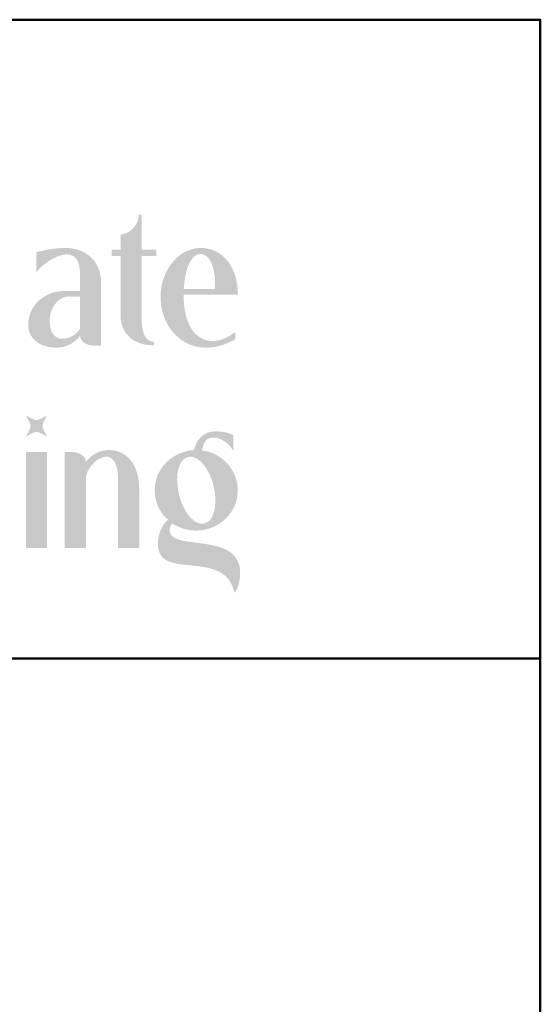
# Model space of a CAD drawing. Header units: inches. Extents: x 0.5 to 35.5, y 0.5 to 23.5.
# Tile 9 of 9: x 34.1 to 35.5, y 20.8 to 23.5. Entities that reach past the tile are written whole.
import ezdxf

# ---------------------------------------------------------------- set-up
doc = ezdxf.new("R2010")
doc.units = ezdxf.units.IN
doc.header["$MEASUREMENT"] = 0
doc.layers.add('E-ANNO-TTLB', color=7, linetype='Continuous', lineweight=50)

msp = doc.modelspace()

# ---------------------------------------------------------------- hatches: boundary and pattern name
at = {"layer": 'E-ANNO-TTLB'}
for points in [[(34.4542, 22.6284), (34.4542, 22.6189), (34.4502, 22.6189), (34.4456, 22.619), (34.4411, 22.6192), (34.4367, 22.6197), (34.4323, 22.6203), (34.4281, 22.6211), (34.4239, 22.622), (34.4198, 22.6232), (34.4159, 22.6245), (34.412, 22.6259), (34.4083, 22.6275), (34.4047, 22.6293), (34.4012, 22.6312), (34.3978, 22.6333), (34.3946, 22.6356), (34.3915, 22.638), (34.3885, 22.6406), (34.3857, 22.6433), (34.383, 22.6461), (34.3805, 22.6491), (34.3781, 22.6523), (34.376, 22.6556), (34.3739, 22.659), (34.3721, 22.6626), (34.3704, 22.6663), (34.3689, 22.6701), (34.3676, 22.6741), (34.3665, 22.6783), (34.3655, 22.6825), (34.3648, 22.6869), (34.3643, 22.6914), (34.364, 22.696), (34.3638, 22.7008), (34.3638, 22.8606), (34.3399, 22.8606), (34.3399, 22.8771), (34.3638, 22.8771), (34.3638, 22.918), (34.3685, 22.9187), (34.3731, 22.9199), (34.3777, 22.9215), (34.3821, 22.9235), (34.3864, 22.9259), (34.3905, 22.9287), (34.3943, 22.9318), (34.3979, 22.9353), (34.4012, 22.9391), (34.4042, 22.9432), (34.4069, 22.9475), (34.4091, 22.9521), (34.4109, 22.9569), (34.4122, 22.9619), (34.413, 22.9671), (34.4133, 22.9725), (34.4208, 22.9725), (34.4208, 22.8771), (34.4607, 22.8771), (34.4607, 22.8606), (34.4208, 22.8606), (34.4208, 22.6953), (34.4209, 22.686), (34.4212, 22.6808), (34.4216, 22.6754), (34.4222, 22.6699), (34.4231, 22.6644), (34.4242, 22.6589), (34.4257, 22.6536), (34.4276, 22.6485), (34.4298, 22.6438), (34.4311, 22.6417), (34.4325, 22.6396), (34.4341, 22.6377), (34.4357, 22.6359), (34.4375, 22.6343), (34.4395, 22.6328), (34.4415, 22.6315), (34.4438, 22.6305), (34.4461, 22.6296), (34.4487, 22.629), (34.4514, 22.6285)], [(34.1651, 22.4289), (34.1631, 22.4256), (34.1588, 22.4175), (34.1565, 22.4128), (34.1545, 22.408), (34.153, 22.4037), (34.1526, 22.4019), (34.1525, 22.4002), (34.1526, 22.3986), (34.153, 22.3967), (34.1544, 22.3924), (34.1564, 22.3877), (34.1588, 22.3829), (34.1631, 22.3749), (34.1651, 22.3715), (34.1617, 22.3735), (34.1537, 22.3778), (34.1489, 22.3801), (34.1442, 22.3822), (34.1399, 22.3836), (34.138, 22.384), (34.1364, 22.3842), (34.1348, 22.384), (34.1329, 22.3836), (34.1286, 22.3822), (34.1239, 22.3802), (34.1191, 22.3779), (34.1111, 22.3735), (34.1077, 22.3715), (34.1096, 22.3749), (34.114, 22.3829), (34.1163, 22.3877), (34.1183, 22.3924), (34.1198, 22.3967), (34.1202, 22.3986), (34.1203, 22.4002), (34.1202, 22.4019), (34.1198, 22.4037), (34.1184, 22.408), (34.1163, 22.4128), (34.114, 22.4175), (34.1097, 22.4256), (34.1077, 22.4289), (34.1111, 22.427), (34.1191, 22.4227), (34.1239, 22.4203), (34.1286, 22.4183), (34.1329, 22.4169), (34.1348, 22.4165), (34.1364, 22.4163), (34.138, 22.4164), (34.1399, 22.4168), (34.1442, 22.4183), (34.1489, 22.4203), (34.1537, 22.4226), (34.1617, 22.427)], [(34.2275, 22.3301), (34.2322, 22.3299), (34.2367, 22.3296), (34.2409, 22.329), (34.2449, 22.3282), (34.2487, 22.3271), (34.2522, 22.3259), (34.2554, 22.3244), (34.2583, 22.3228), (34.2609, 22.3209), (34.2633, 22.3189), (34.2653, 22.3167), (34.2669, 22.3143), (34.2682, 22.3117), (34.2692, 22.309), (34.2698, 22.3061), (34.27, 22.3031), (34.2731, 22.3069), (34.2764, 22.3105), (34.2798, 22.3138), (34.2833, 22.3169), (34.287, 22.3198), (34.2907, 22.3224), (34.2946, 22.3248), (34.2985, 22.3269), (34.3026, 22.3288), (34.3067, 22.3305), (34.3109, 22.3319), (34.3153, 22.333), (34.3197, 22.3339), (34.3242, 22.3345), (34.3288, 22.3349), (34.3334, 22.3351), (34.3379, 22.3349), (34.3423, 22.3346), (34.3466, 22.334), (34.3508, 22.3331), (34.3549, 22.3321), (34.3589, 22.3308), (34.3627, 22.3293), (34.3665, 22.3275), (34.3701, 22.3256), (34.3736, 22.3234), (34.377, 22.3211), (34.3803, 22.3185), (34.3834, 22.3157), (34.3864, 22.3128), (34.3893, 22.3096), (34.392, 22.3063), (34.3946, 22.3028), (34.397, 22.2991), (34.3993, 22.2952), (34.4015, 22.2911), (34.4035, 22.2869), (34.4053, 22.2826), (34.407, 22.278), (34.4085, 22.2733), (34.4098, 22.2685), (34.411, 22.2635), (34.412, 22.2584), (34.4128, 22.2531), (34.4135, 22.2477), (34.4139, 22.2421), (34.4142, 22.2365), (34.4143, 22.2307), (34.4143, 22.0704), (34.3574, 22.0704), (34.3574, 22.2542), (34.3572, 22.2616), (34.3568, 22.2686), (34.3562, 22.2752), (34.3553, 22.2813), (34.3541, 22.2869), (34.3527, 22.2921), (34.351, 22.2968), (34.3491, 22.301), (34.3469, 22.3047), (34.3445, 22.308), (34.3419, 22.3107), (34.339, 22.313), (34.336, 22.3148), (34.3327, 22.3161), (34.3291, 22.3168), (34.3254, 22.3171), (34.3232, 22.317), (34.3211, 22.3168), (34.3167, 22.3159), (34.3123, 22.3144), (34.3079, 22.3124), (34.3036, 22.31), (34.2994, 22.3071), (34.2953, 22.3039), (34.2913, 22.3002), (34.2876, 22.2963), (34.2841, 22.2921), (34.2809, 22.2876), (34.2779, 22.283), (34.2753, 22.2781), (34.2731, 22.2732), (34.2713, 22.2682), (34.27, 22.2631), (34.27, 22.0704), (34.213, 22.0704), (34.213, 22.3301)], [(34.1651, 22.0704), (34.1077, 22.0704), (34.1077, 22.3301), (34.1651, 22.3301)]]:
    msp.add_hatch(color=256, dxfattribs=at).paths.add_polyline_path(points, flags=0)
h = msp.add_hatch(color=256, dxfattribs=at)
h.paths.add_polyline_path([(34.2545, 22.7507), (34.2245, 22.7507), (34.2218, 22.7506), (34.2191, 22.7504), (34.2164, 22.7499), (34.2138, 22.7493), (34.2112, 22.7485), (34.2086, 22.7476), (34.2062, 22.7465), (34.2038, 22.7452), (34.2014, 22.7438), (34.1991, 22.7423), (34.1947, 22.7388), (34.1906, 22.7348), (34.1869, 22.7304), (34.1835, 22.7255), (34.1805, 22.7202), (34.1779, 22.7146), (34.1757, 22.7086), (34.174, 22.7023), (34.1728, 22.6959), (34.1722, 22.6892), (34.1721, 22.6823), (34.1723, 22.677), (34.1729, 22.672), (34.1737, 22.6673), (34.1748, 22.6629), (34.1762, 22.6588), (34.1778, 22.655), (34.1797, 22.6516), (34.1819, 22.6485), (34.1843, 22.6457), (34.1869, 22.6433), (34.1897, 22.6412), (34.1928, 22.6395), (34.1961, 22.6381), (34.1995, 22.6372), (34.2032, 22.6366), (34.207, 22.6364), (34.21, 22.6365), (34.2131, 22.6368), (34.2163, 22.6374), (34.2195, 22.6381), (34.2228, 22.6391), (34.2261, 22.6403), (34.2294, 22.6417), (34.2326, 22.6434), (34.2358, 22.6452), (34.2389, 22.6472), (34.2419, 22.6495), (34.2448, 22.652), (34.2475, 22.6546), (34.2501, 22.6575), (34.2524, 22.6606), (34.2545, 22.6638)], flags=0)
h.paths.add_polyline_path([(34.3114, 22.6174), (34.2969, 22.6174), (34.2923, 22.6175), (34.2879, 22.6179), (34.2837, 22.6186), (34.2798, 22.6194), (34.276, 22.6206), (34.2725, 22.6219), (34.2693, 22.6234), (34.2663, 22.6252), (34.2637, 22.6271), (34.2613, 22.6293), (34.2593, 22.6316), (34.2576, 22.634), (34.2563, 22.6367), (34.2553, 22.6394), (34.2547, 22.6423), (34.2545, 22.6454), (34.2519, 22.6418), (34.249, 22.6383), (34.2459, 22.6351), (34.2426, 22.632), (34.2391, 22.6291), (34.2353, 22.6264), (34.2314, 22.6239), (34.2273, 22.6216), (34.2231, 22.6195), (34.2188, 22.6177), (34.2144, 22.6161), (34.2099, 22.6148), (34.2053, 22.6138), (34.2008, 22.613), (34.1962, 22.6126), (34.1916, 22.6124), (34.1829, 22.6127), (34.1746, 22.6135), (34.1706, 22.6141), (34.1668, 22.6149), (34.1631, 22.6158), (34.1594, 22.6168), (34.156, 22.618), (34.1526, 22.6192), (34.1493, 22.6206), (34.1462, 22.6221), (34.1432, 22.6238), (34.1404, 22.6255), (34.1376, 22.6274), (34.1351, 22.6294), (34.1326, 22.6315), (34.1303, 22.6337), (34.1281, 22.636), (34.1261, 22.6384), (34.1243, 22.6409), (34.1225, 22.6435), (34.121, 22.6462), (34.1196, 22.6491), (34.1183, 22.652), (34.1172, 22.655), (34.1163, 22.6581), (34.1155, 22.6612), (34.1149, 22.6645), (34.1145, 22.6679), (34.1142, 22.6713), (34.1141, 22.6748), (34.1143, 22.6796), (34.1146, 22.6842), (34.1153, 22.6888), (34.1161, 22.6934), (34.1172, 22.6978), (34.1185, 22.7021), (34.12, 22.7064), (34.1217, 22.7105), (34.1237, 22.7145), (34.1258, 22.7185), (34.1281, 22.7223), (34.1307, 22.726), (34.1334, 22.7295), (34.1363, 22.7329), (34.1393, 22.7362), (34.1426, 22.7394), (34.1459, 22.7424), (34.1495, 22.7452), (34.1532, 22.7479), (34.157, 22.7504), (34.161, 22.7527), (34.1651, 22.7549), (34.1694, 22.7569), (34.1738, 22.7587), (34.1783, 22.7603), (34.1829, 22.7617), (34.1876, 22.7629), (34.1924, 22.7639), (34.1973, 22.7647), (34.2023, 22.7652), (34.2074, 22.7656), (34.2125, 22.7657), (34.2545, 22.7657), (34.2545, 22.7987), (34.2542, 22.8123), (34.2539, 22.8187), (34.2533, 22.8248), (34.2525, 22.8306), (34.2514, 22.836), (34.25, 22.841), (34.2482, 22.8457), (34.2461, 22.8499), (34.2448, 22.8518), (34.2435, 22.8536), (34.242, 22.8553), (34.2404, 22.8568), (34.2386, 22.8583), (34.2368, 22.8596), (34.2348, 22.8607), (34.2326, 22.8617), (34.2303, 22.8626), (34.2279, 22.8633), (34.2253, 22.8639), (34.2225, 22.8643), (34.2196, 22.8645), (34.2165, 22.8646), (34.212, 22.8643), (34.207, 22.8634), (34.2016, 22.8619), (34.1959, 22.86), (34.1901, 22.8576), (34.1841, 22.8548), (34.1781, 22.8517), (34.1721, 22.8482), (34.1663, 22.8444), (34.1607, 22.8404), (34.1553, 22.8362), (34.1503, 22.8319), (34.1458, 22.8275), (34.1417, 22.8231), (34.1383, 22.8186), (34.1369, 22.8164), (34.1356, 22.8141), (34.1356, 22.8706), (34.1492, 22.8739), (34.1581, 22.8759), (34.1683, 22.8778), (34.1793, 22.8796), (34.191, 22.881), (34.1971, 22.8815), (34.2032, 22.8819), (34.2093, 22.8821), (34.2155, 22.8821), (34.2209, 22.8819), (34.2261, 22.8815), (34.2312, 22.881), (34.2361, 22.8802), (34.241, 22.8792), (34.2457, 22.878), (34.2503, 22.8766), (34.2547, 22.875), (34.259, 22.8732), (34.2632, 22.8712), (34.2672, 22.8691), (34.2711, 22.8667), (34.2748, 22.8642), (34.2784, 22.8615), (34.2818, 22.8587), (34.285, 22.8557), (34.2881, 22.8525), (34.291, 22.8491), (34.2937, 22.8456), (34.2962, 22.842), (34.2986, 22.8382), (34.3007, 22.8343), (34.3027, 22.8302), (34.3045, 22.826), (34.3061, 22.8216), (34.3075, 22.8171), (34.3087, 22.8125), (34.3096, 22.8078), (34.3104, 22.8029), (34.311, 22.798), (34.3113, 22.7929), (34.3114, 22.7877)], flags=0)
h = msp.add_hatch(color=256, dxfattribs=at)
h.paths.add_polyline_path([(34.619, 22.7712), (34.6195, 22.7816), (34.6195, 22.7916), (34.6191, 22.8011), (34.6182, 22.81), (34.6168, 22.8183), (34.6151, 22.8261), (34.613, 22.8332), (34.6105, 22.8397), (34.6077, 22.8456), (34.6062, 22.8482), (34.6046, 22.8507), (34.6029, 22.853), (34.6012, 22.8552), (34.5994, 22.8571), (34.5975, 22.8588), (34.5956, 22.8604), (34.5936, 22.8618), (34.5915, 22.8629), (34.5894, 22.8639), (34.5873, 22.8646), (34.5851, 22.8652), (34.5829, 22.8655), (34.5806, 22.8656), (34.5783, 22.8655), (34.576, 22.8652), (34.5738, 22.8646), (34.5716, 22.8639), (34.5695, 22.8629), (34.5674, 22.8618), (34.5654, 22.8604), (34.5634, 22.8588), (34.5615, 22.8571), (34.5596, 22.8552), (34.5578, 22.853), (34.556, 22.8507), (34.5527, 22.8456), (34.5496, 22.8397), (34.5468, 22.8332), (34.5443, 22.8261), (34.542, 22.8183), (34.54, 22.81), (34.5383, 22.8011), (34.5369, 22.7916), (34.5359, 22.7816), (34.5351, 22.7712)], flags=0)
h.paths.add_polyline_path([(34.4722, 22.7497), (34.4724, 22.7565), (34.4728, 22.7632), (34.4735, 22.7698), (34.4744, 22.7763), (34.4757, 22.7827), (34.4771, 22.789), (34.4789, 22.7952), (34.4808, 22.8012), (34.483, 22.807), (34.4854, 22.8127), (34.4881, 22.8183), (34.4909, 22.8236), (34.494, 22.8288), (34.4972, 22.8338), (34.5007, 22.8386), (34.5043, 22.8432), (34.5081, 22.8476), (34.5121, 22.8518), (34.5163, 22.8557), (34.5206, 22.8594), (34.525, 22.8629), (34.5296, 22.8661), (34.5344, 22.869), (34.5392, 22.8716), (34.5442, 22.874), (34.5493, 22.8761), (34.5546, 22.8779), (34.5599, 22.8794), (34.5653, 22.8805), (34.5708, 22.8814), (34.5764, 22.8819), (34.5821, 22.8821), (34.5873, 22.8819), (34.5924, 22.8815), (34.5975, 22.8808), (34.6024, 22.8798), (34.6073, 22.8786), (34.612, 22.877), (34.6167, 22.8753), (34.6212, 22.8732), (34.6256, 22.8709), (34.6299, 22.8684), (34.6341, 22.8656), (34.6381, 22.8625), (34.642, 22.8592), (34.6457, 22.8557), (34.6493, 22.8519), (34.6528, 22.8479), (34.656, 22.8437), (34.6591, 22.8393), (34.662, 22.8346), (34.6648, 22.8297), (34.6673, 22.8246), (34.6697, 22.8193), (34.6718, 22.8138), (34.6738, 22.8081), (34.6756, 22.8022), (34.6771, 22.7961), (34.6784, 22.7898), (34.6795, 22.7834), (34.6804, 22.7767), (34.681, 22.7699), (34.6813, 22.7629), (34.6815, 22.7557), (34.5347, 22.7557), (34.5347, 22.7542), (34.5347, 22.7474), (34.535, 22.7407), (34.5354, 22.7342), (34.536, 22.7278), (34.5367, 22.7216), (34.5376, 22.7155), (34.5386, 22.7096), (34.5398, 22.7039), (34.5412, 22.6983), (34.5427, 22.693), (34.5444, 22.6878), (34.5462, 22.6828), (34.5482, 22.678), (34.5503, 22.6734), (34.5526, 22.669), (34.555, 22.6648), (34.5576, 22.6608), (34.5603, 22.657), (34.5632, 22.6535), (34.5662, 22.6502), (34.5694, 22.6471), (34.5727, 22.6443), (34.5761, 22.6417), (34.5797, 22.6394), (34.5835, 22.6373), (34.5874, 22.6355), (34.5914, 22.634), (34.5955, 22.6327), (34.5998, 22.6317), (34.6043, 22.631), (34.6088, 22.6305), (34.6136, 22.6304), (34.617, 22.6305), (34.6206, 22.6307), (34.6242, 22.6311), (34.6278, 22.6317), (34.6314, 22.6325), (34.6352, 22.6335), (34.6389, 22.6347), (34.6427, 22.6361), (34.6465, 22.6376), (34.6504, 22.6394), (34.6543, 22.6414), (34.6583, 22.6436), (34.6623, 22.6461), (34.6663, 22.6488), (34.6704, 22.6517), (34.6745, 22.6548), (34.6745, 22.6354), (34.6702, 22.6327), (34.6657, 22.6302), (34.661, 22.6279), (34.6562, 22.6257), (34.6513, 22.6236), (34.6463, 22.6217), (34.6412, 22.62), (34.6361, 22.6185), (34.6309, 22.6171), (34.6257, 22.6158), (34.6205, 22.6148), (34.6153, 22.614), (34.6101, 22.6133), (34.605, 22.6128), (34.6, 22.6125), (34.5951, 22.6124), (34.5886, 22.6126), (34.5823, 22.6131), (34.576, 22.614), (34.5699, 22.6151), (34.5639, 22.6167), (34.558, 22.6185), (34.5522, 22.6206), (34.5466, 22.623), (34.5411, 22.6258), (34.5358, 22.6288), (34.5307, 22.632), (34.5257, 22.6356), (34.5209, 22.6394), (34.5163, 22.6434), (34.5119, 22.6477), (34.5076, 22.6522), (34.5036, 22.657), (34.4998, 22.6619), (34.4962, 22.6671), (34.4928, 22.6725), (34.4896, 22.678), (34.4867, 22.6838), (34.4841, 22.6897), (34.4817, 22.6958), (34.4795, 22.7021), (34.4776, 22.7085), (34.476, 22.7151), (34.4747, 22.7217), (34.4736, 22.7286), (34.4728, 22.7355), (34.4724, 22.7426)], flags=0)
h = msp.add_hatch(color=256, dxfattribs=at)
h.paths.add_polyline_path([(34.5526, 22.3171), (34.5501, 22.317), (34.5477, 22.3166), (34.5454, 22.3161), (34.5431, 22.3153), (34.5409, 22.3143), (34.5388, 22.3131), (34.5368, 22.3117), (34.5348, 22.3101), (34.533, 22.3083), (34.5312, 22.3064), (34.5296, 22.3042), (34.528, 22.3019), (34.5265, 22.2994), (34.5251, 22.2968), (34.5238, 22.294), (34.5227, 22.291), (34.5206, 22.2846), (34.519, 22.2777), (34.5179, 22.2702), (34.5172, 22.2623), (34.5171, 22.2539), (34.5174, 22.2452), (34.5183, 22.2361), (34.5197, 22.2267), (34.5216, 22.2173), (34.5239, 22.2082), (34.5267, 22.1994), (34.5298, 22.191), (34.5333, 22.183), (34.5371, 22.1755), (34.5411, 22.1686), (34.5454, 22.1621), (34.5499, 22.1563), (34.5546, 22.1511), (34.557, 22.1488), (34.5594, 22.1466), (34.5619, 22.1446), (34.5643, 22.1428), (34.5668, 22.1412), (34.5694, 22.1398), (34.5719, 22.1386), (34.5744, 22.1376), (34.577, 22.1368), (34.5795, 22.1363), (34.5821, 22.1359), (34.5846, 22.1358), (34.5871, 22.1359), (34.5896, 22.1363), (34.592, 22.1368), (34.5943, 22.1376), (34.5965, 22.1386), (34.5986, 22.1398), (34.6007, 22.1412), (34.6027, 22.1428), (34.6045, 22.1446), (34.6063, 22.1466), (34.608, 22.1488), (34.6096, 22.1511), (34.6111, 22.1536), (34.6125, 22.1563), (34.6138, 22.1592), (34.615, 22.1621), (34.617, 22.1686), (34.6187, 22.1755), (34.6198, 22.183), (34.6205, 22.191), (34.6207, 22.1994), (34.6203, 22.2082), (34.6195, 22.2173), (34.618, 22.2267), (34.6161, 22.2361), (34.6138, 22.2452), (34.611, 22.2539), (34.6079, 22.2623), (34.6044, 22.2702), (34.6006, 22.2777), (34.5966, 22.2846), (34.5923, 22.291), (34.5877, 22.2968), (34.583, 22.3019), (34.5806, 22.3042), (34.5782, 22.3064), (34.5757, 22.3083), (34.5732, 22.3101), (34.5706, 22.3117), (34.5681, 22.3131), (34.5655, 22.3143), (34.563, 22.3153), (34.5604, 22.3161), (34.5578, 22.3166), (34.5552, 22.317)], flags=0)
h.paths.add_polyline_path([(34.4922, 22.1463), (34.4882, 22.15), (34.4843, 22.154), (34.4807, 22.1582), (34.4773, 22.1626), (34.4741, 22.1671), (34.4712, 22.1718), (34.4685, 22.1767), (34.466, 22.1817), (34.4638, 22.1869), (34.4618, 22.1922), (34.4602, 22.1976), (34.4588, 22.2032), (34.4577, 22.2088), (34.4569, 22.2145), (34.4564, 22.2203), (34.4562, 22.2262), (34.4564, 22.2316), (34.4568, 22.2369), (34.4575, 22.2422), (34.4584, 22.2474), (34.4596, 22.2524), (34.461, 22.2574), (34.4627, 22.2624), (34.4646, 22.2671), (34.4667, 22.2718), (34.469, 22.2764), (34.4716, 22.2809), (34.4744, 22.2852), (34.4773, 22.2894), (34.4805, 22.2934), (34.4838, 22.2973), (34.4873, 22.301), (34.491, 22.3046), (34.4949, 22.308), (34.4989, 22.3113), (34.5031, 22.3144), (34.5074, 22.3172), (34.5118, 22.3199), (34.5164, 22.3224), (34.5211, 22.3247), (34.526, 22.3268), (34.5309, 22.3287), (34.536, 22.3303), (34.5411, 22.3318), (34.5464, 22.3329), (34.5517, 22.3339), (34.5571, 22.3346), (34.5626, 22.3351), (34.5639, 22.3404), (34.5655, 22.3455), (34.5675, 22.3503), (34.5698, 22.3549), (34.5723, 22.3593), (34.5752, 22.3634), (34.5783, 22.3671), (34.5817, 22.3706), (34.5853, 22.3737), (34.5891, 22.3765), (34.5931, 22.379), (34.5974, 22.3811), (34.6018, 22.3828), (34.6064, 22.3841), (34.6112, 22.385), (34.6161, 22.3855), (34.6246, 22.3856), (34.6325, 22.3853), (34.6398, 22.3845), (34.6466, 22.3833), (34.6529, 22.3817), (34.6588, 22.3797), (34.6641, 22.3775), (34.669, 22.375), (34.669, 22.3316), (34.6671, 22.3355), (34.6648, 22.3394), (34.6622, 22.3431), (34.6593, 22.3467), (34.6561, 22.3501), (34.6527, 22.3532), (34.649, 22.3562), (34.6451, 22.3588), (34.6411, 22.3613), (34.637, 22.3634), (34.6328, 22.3652), (34.6285, 22.3666), (34.6242, 22.3677), (34.62, 22.3684), (34.6157, 22.3687), (34.6116, 22.3685), (34.6088, 22.3682), (34.6062, 22.3677), (34.6038, 22.3669), (34.6015, 22.3659), (34.5994, 22.3646), (34.5974, 22.3631), (34.5955, 22.3613), (34.5938, 22.3593), (34.5922, 22.3571), (34.5907, 22.3546), (34.5894, 22.3518), (34.5882, 22.3488), (34.5871, 22.3455), (34.5861, 22.342), (34.5853, 22.3381), (34.5846, 22.3341), (34.5897, 22.3333), (34.5946, 22.3323), (34.5995, 22.3311), (34.6044, 22.3297), (34.6091, 22.328), (34.6137, 22.3262), (34.6182, 22.3242), (34.6226, 22.322), (34.6269, 22.3196), (34.6311, 22.317), (34.6351, 22.3143), (34.639, 22.3113), (34.6428, 22.3083), (34.6464, 22.305), (34.6499, 22.3016), (34.6532, 22.2981), (34.6564, 22.2944), (34.6594, 22.2906), (34.6622, 22.2867), (34.6648, 22.2826), (34.6673, 22.2784), (34.6696, 22.2741), (34.6717, 22.2697), (34.6736, 22.2652), (34.6753, 22.2606), (34.6767, 22.2559), (34.678, 22.2512), (34.6791, 22.2463), (34.6799, 22.2414), (34.6805, 22.2364), (34.6809, 22.2313), (34.681, 22.2262), (34.6808, 22.2206), (34.6804, 22.215), (34.6797, 22.2095), (34.6787, 22.2042), (34.6774, 22.1989), (34.6759, 22.1937), (34.6741, 22.1886), (34.6721, 22.1837), (34.6699, 22.1789), (34.6674, 22.1742), (34.6647, 22.1696), (34.6618, 22.1652), (34.6586, 22.1609), (34.6553, 22.1568), (34.6518, 22.1529), (34.6481, 22.1491), (34.6442, 22.1455), (34.6401, 22.1421), (34.6359, 22.1389), (34.6315, 22.1358), (34.627, 22.133), (34.6223, 22.1304), (34.6175, 22.128), (34.6125, 22.1258), (34.6074, 22.1239), (34.6022, 22.1222), (34.5969, 22.1207), (34.5916, 22.1195), (34.5861, 22.1186), (34.5805, 22.1179), (34.5748, 22.1175), (34.5691, 22.1173), (34.5645, 22.1174), (34.56, 22.1177), (34.5556, 22.1181), (34.5512, 22.1186), (34.5468, 22.1193), (34.5426, 22.1202), (34.5383, 22.1212), (34.5342, 22.1224), (34.5302, 22.1237), (34.5262, 22.1252), (34.5223, 22.1268), (34.5185, 22.1285), (34.5148, 22.1304), (34.5111, 22.1324), (34.5076, 22.1345), (34.5042, 22.1368), (34.5023, 22.1348), (34.5006, 22.1326), (34.4993, 22.1302), (34.4983, 22.1276), (34.4975, 22.1248), (34.4971, 22.1218), (34.497, 22.1186), (34.4972, 22.1153), (34.4977, 22.1128), (34.4984, 22.1105), (34.4993, 22.1083), (34.5005, 22.1063), (34.5019, 22.1043), (34.5036, 22.1026), (34.5054, 22.1009), (34.5075, 22.0994), (34.5097, 22.0979), (34.5122, 22.0966), (34.5148, 22.0954), (34.5176, 22.0942), (34.5236, 22.0922), (34.5302, 22.0904), (34.5374, 22.0889), (34.5449, 22.0876), (34.5611, 22.0853), (34.5783, 22.0831), (34.5959, 22.0806), (34.6047, 22.0791), (34.6134, 22.0774), (34.6219, 22.0755), (34.6302, 22.0731), (34.6382, 22.0704), (34.6459, 22.0673), (34.6495, 22.0656), (34.6531, 22.0637), (34.6565, 22.0617), (34.6598, 22.0596), (34.6629, 22.0573), (34.6659, 22.0548), (34.6688, 22.0522), (34.6714, 22.0495), (34.6739, 22.0465), (34.6762, 22.0434), (34.6784, 22.0401), (34.6803, 22.0366), (34.682, 22.0329), (34.6835, 22.029), (34.6848, 22.0249), (34.6858, 22.0206), (34.6866, 22.016), (34.6872, 22.0112), (34.6874, 22.0062), (34.6875, 22.001), (34.6871, 21.9932), (34.6864, 21.9858), (34.6852, 21.9786), (34.6837, 21.9718), (34.6827, 21.9685), (34.6816, 21.9653), (34.6803, 21.9622), (34.679, 21.9592), (34.6774, 21.9564), (34.6758, 21.9536), (34.674, 21.951), (34.672, 21.9485), (34.6707, 21.9541), (34.6692, 21.9593), (34.6675, 21.9643), (34.6656, 21.969), (34.6636, 21.9734), (34.6613, 21.9775), (34.6588, 21.9814), (34.6562, 21.9851), (34.6533, 21.9885), (34.6504, 21.9916), (34.6473, 21.9946), (34.644, 21.9973), (34.6406, 21.9999), (34.6371, 22.0022), (34.6334, 22.0044), (34.6296, 22.0064), (34.6258, 22.0082), (34.6218, 22.0099), (34.6177, 22.0114), (34.6136, 22.0128), (34.6051, 22.0152), (34.5963, 22.0172), (34.5874, 22.0188), (34.5784, 22.0202), (34.5693, 22.0213), (34.5602, 22.0223), (34.5423, 22.0241), (34.5335, 22.025), (34.5251, 22.0262), (34.5169, 22.0275), (34.5091, 22.0292), (34.5018, 22.0312), (34.4983, 22.0324), (34.4949, 22.0337), (34.4917, 22.0351), (34.4886, 22.0367), (34.4857, 22.0384), (34.483, 22.0403), (34.4804, 22.0423), (34.478, 22.0446), (34.4757, 22.047), (34.4737, 22.0495), (34.4719, 22.0523), (34.4702, 22.0553), (34.4688, 22.0586), (34.4676, 22.062), (34.4667, 22.0657), (34.4659, 22.0697), (34.4655, 22.0739), (34.4652, 22.0784), (34.4652, 22.084), (34.4655, 22.0895), (34.466, 22.0948), (34.4668, 22.0999), (34.4679, 22.1049), (34.4692, 22.1097), (34.4708, 22.1143), (34.4725, 22.1187), (34.4745, 22.1229), (34.4766, 22.1269), (34.4789, 22.1307), (34.4813, 22.1343), (34.4839, 22.1376), (34.4866, 22.1407), (34.4893, 22.1436)], flags=0)

# ---------------------------------------------------------------- linework, layer by layer
msp.add_line((31.75, 21.7708), (35.5, 21.7708), dxfattribs=at)
for points in [[(0.5, 0.5), (35.5, 0.5), (35.5, 23.5), (0.5, 23.5)], [(31.75, 0.5), (35.5, 0.5), (35.5, 23.5), (31.75, 23.5)]]:
    msp.add_lwpolyline(points, close=True, dxfattribs=at)

doc.saveas('drawing.dxf')
